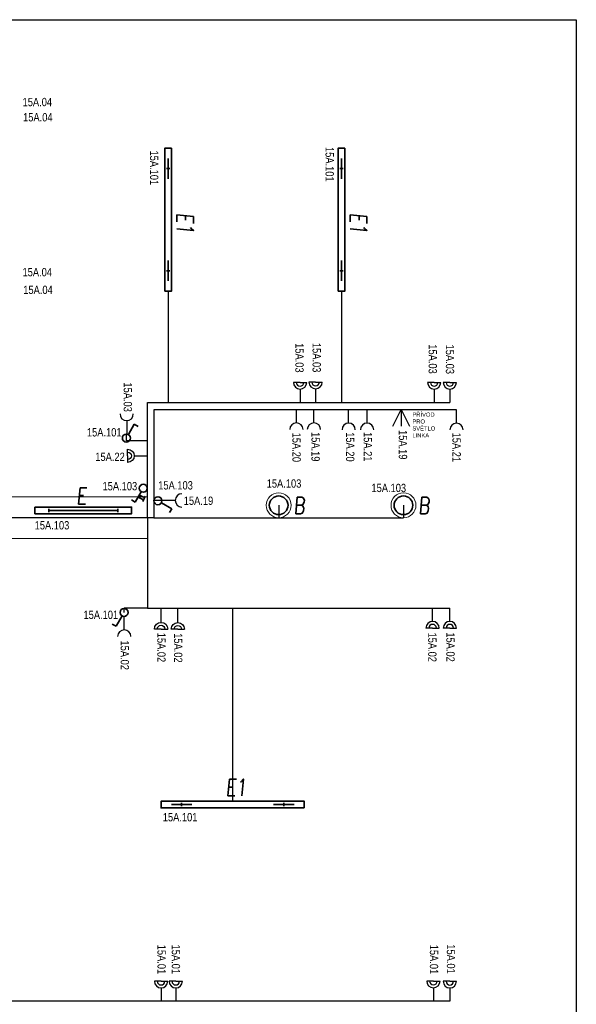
# Model space of a CAD drawing. Header units: millimetres. Extents: x 373037 to 693665, y 214892 to 273272.
# Tile 35 of 56: x 580927 to 587617, y 226731 to 238572. Entities that reach past the tile are written whole.
import ezdxf
from ezdxf.enums import TextEntityAlignment as Align

# ---------------------------------------------------------------- set-up
doc = ezdxf.new("R2010")
doc.units = ezdxf.units.MM
doc.header["$LTSCALE"] = 100
doc.layers.get('0').update_dxf_attribs({"linetype": 'CONTINUOUS'})
for name, color, linetype, lineweight in [('2DE_OBL', 91, 'CONTINUOUS', 35), ('2DE_OBL_L1', 91, 'CONTINUOUS', 35), ('CP_DETAL', 33, 'CONTINUOUS', 18), ('E_SVĚTLA POPIS', 130, 'CONTINUOUS', 30), ('E_VEDENÍ SILNOPROUD', 50, 'CONTINUOUS', 25), ('E_VYPINACE', 170, 'CONTINUOUS', 35), ('E_ZÁSUVKY POPIS', 111, 'CONTINUOUS', 30), ('E_ZÁSUVKY-DVOJITE', 7, 'CONTINUOUS', 30), ('E_ZÁSUVKY.OST.+VYVODY', 11, 'CONTINUOUS', 30), ('E_ŽLABY', 40, 'CONTINUOUS', 15), ('U1 LIGHTING', 10, 'CONTINUOUS', 35)]:
    doc.layers.add(name, color=color, linetype=linetype, lineweight=lineweight)
for name, color, linetype in [('E_RÁM', 253, 'CONTINUOUS'), ('PRIPOJKA 230V', 1, 'CONTINUOUS'), ('ŽLAB', 7, 'CONTINUOUS')]:
    doc.layers.add(name, color=color, linetype=linetype)
doc.styles.add('CP_ATTR', font='ROMANS.SHX')
doc.styles.add('CS-ROMANS', font='romans.shx', dxfattribs={"width": 0.75, "oblique": 5})
doc.styles.get("Standard").update_dxf_attribs({"font": 'arial.ttf'})

# ---------------------------------------------------------------- blocks, each defined once
blk = doc.blocks.new('A$C3423193F')
at = {"color": 1, "linetype": 'ByBlock'}
for p, q in [((80, 240), (0, 240)), ((80, 240), (160, 240)), ((80, 160), (80, 0))]:
    blk.add_line(p, q, dxfattribs=at)
for radius in [80, 45.2]:
    blk.add_arc((80, 240), radius, 180, 0, dxfattribs=at)
blk = doc.blocks.new('zasuvka_jednoducha')
at = {"color": 1, "lineweight": 30}
blk.add_line((19281, 12983), (19281, 13143), dxfattribs=at)
blk.add_arc((19281, 12903), 80, 0, 180, dxfattribs=at)
blk = doc.blocks.new('E')
at = {"layer": 'U1 LIGHTING', "style": 'CS-ROMANS', "oblique": 5, "width": 0.75}
blk.add_text('E', height=200, dxfattribs=at).set_placement((229480, 21709))
blk = doc.blocks.new('*U28', base_point=(57391, -22719))
at = {"lineweight": 30, "ltscale": 0.1}
for p, q in [((57291, -22519), (57391, -22719)), ((57391, -22719), (57391, -22519)), ((57391, -22719), (57491, -22519))]:
    blk.add_line(p, q, dxfattribs=at)
blk = doc.blocks.new('pripojka 230V')
at = {"layer": 'PRIPOJKA 230V', "color": 1, "xscale": -1}
blk.add_blockref('*U28', (0, -2, -40), dxfattribs=at)
blk = doc.blocks.new('*U30')
at = {"color": 0, "linetype": 'ByBlock'}
for p, q in [((24, 249.57), (96, 374.28)), ((96, 374.28), (143.56, 346.82))]:
    blk.add_line(p, q, dxfattribs=at)
blk.add_circle((0, 208), 48, dxfattribs=at)
blk = doc.blocks.new('prepinas-svetel-jednoduchy')
at = {"layer": 'E_VYPINACE', "rotation": 89.99999999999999}
blk.add_blockref('*U30', (208, 2), dxfattribs=at)
blk = doc.blocks.new('*U24')
at = {"color": 0, "linetype": 'ByBlock'}
for p, q in [((24, 249.57), (96, 374.28)), ((96, 374.28), (143.56, 346.82))]:
    blk.add_line(p, q, dxfattribs=at)
blk.add_circle((0, 208), 48, dxfattribs=at)
blk = doc.blocks.new('tlacitko_prepinac_svetla')
at = {"layer": 'E_VYPINACE'}
for points in [[(16875, 8774), (16940, 8744)], [(16888, 8798), (16951, 8769)], [(16930, 8722), (16960, 8787)]]:
    blk.add_lwpolyline(points, dxfattribs=at)
at = {"layer": 'E_VYPINACE', "rotation": 180}
blk.add_blockref('*U24', (16937, 9090), dxfattribs=at)
blk = doc.blocks.new('2DELLI009_CZ')
for p, q in [((-0.5, 0.1), (-0.5, -0.1)), ((-0.5, 0), (0.5, 0)), ((0.5, 0.1), (0.5, -0.1))]:
    blk.add_line(p, q)
blk.add_lwpolyline([(-0.7, 0.2), (0.7, 0.2), (0.7, -0.2), (-0.7, -0.2)], close=True)
at = {"linetype": 'ByBlock', "style": 'CP_ATTR', "flags": 9}
for tag, p in [('NAME', (-0.092, -0.018)), ('GROUP', (-0.092, -0.018)), ('NUMBER', (-0.092, -0.018)), ('PRODUCER', (-0.092, -0.018)), ('ARTICLE', (-0.092, -0.018)), ('CHARACTER', (-0.092, -0.018)), ('VOLTAGE', (-0.092, -0.019)), ('WEIGHT', (-0.092, -0.018)), ('OTHER', (-0.092, -0.018)), ('PRODUCT-TYPE', (-0.092, -0.019)), ('ORDER-NO', (-0.092, -0.019)), ('POWER', (-0.092, -0.019))]:
    blk.add_attdef(tag, text='', height=0.00005, dxfattribs=at).set_placement(p, align=Align.MIDDLE_LEFT)
blk = doc.blocks.new('2DELLI018_CZ')
for p, q in [((-0.5, 0.1), (-0.5, -0.1)), ((0.5, 0.1), (0.5, -0.1)), ((-0.6, 0), (-0.4, 0)), ((0.4, 0), (0.6, 0))]:
    blk.add_line(p, q)
blk.add_lwpolyline([(-0.7, 0.2), (0.7, 0.2), (0.7, -0.2), (-0.7, -0.2)], close=True)
at = {"linetype": 'ByBlock', "style": 'CP_ATTR', "flags": 9}
for tag, p in [('NAME', (-0.0919, -0.0183)), ('NUMBER', (-0.0919, -0.0185)), ('CHARACTER', (-0.0919, -0.0184)), ('PRODUCT-TYPE', (-0.0919, -0.0186)), ('ORDER-NO', (-0.0919, -0.0187)), ('OTHER', (-0.0918, -0.0183)), ('PRODUCER', (-0.0917, -0.0183)), ('ARTICLE', (-0.0916, -0.0183)), ('VOLTAGE', (-0.0916, -0.0185)), ('GROUP', (-0.0915, -0.0185)), ('WEIGHT', (-0.0915, -0.0184)), ('POWER', (-0.0915, -0.0187))]:
    blk.add_attdef(tag, text='', height=0.00005, dxfattribs=at).set_placement(p, align=Align.MIDDLE_LEFT)
blk = doc.blocks.new('E1')
at = {"layer": 'U1 LIGHTING', "style": 'CS-ROMANS', "oblique": 5, "width": 0.75}
blk.add_text('E1', height=200, dxfattribs=at).set_placement((229480, 21709))
blk = doc.blocks.new('2DELPH010_CZ')
blk.add_ellipse((0, 0), major_axis=(-0.053, 0.053), ratio=1, start_param=3.926991, end_param=10.210176)
at = {"layer": 'CP_DETAL'}
blk.add_ellipse((0, 0), major_axis=(-0.0707, 0.0707), ratio=1, start_param=3.926991, end_param=10.210176, dxfattribs=at)
at = {"linetype": 'ByBlock', "style": 'CP_ATTR', "flags": 9}
for tag in ['NAME', 'GROUP', 'NUMBER', 'PRODUCER', 'ARTICLE', 'PRODUCT-TYPE', 'ORDER-NO', 'CHARACTER', 'POWER', 'VOLTAGE', 'WEIGHT', 'OTHER']:
    blk.add_attdef(tag, text='', height=0.00000005, dxfattribs=at).set_placement((-0.0001, 0), align=Align.MIDDLE_LEFT)
blk = doc.blocks.new('B')
at = {"layer": 'U1 LIGHTING', "style": 'CS-ROMANS', "oblique": 5, "width": 0.75}
blk.add_text('B', height=200, dxfattribs=at).set_placement((229480, 21709))
blk = doc.blocks.new('*U186')
for p, q in [((0, -250), (0, 250)), ((0, 250), (6662.5, 250)), ((6662.5, 250), (6662.5, -250)), ((6662.5, -250), (0, -250))]:
    blk.add_line(p, q)
at = {"style": 'CP_ATTR', "flags": 9}
for tag in ['NAME', 'PRODUCER', 'PRODUCT-TYPE', 'ARTICLE', 'FLOW', 'NUMBER', 'SYSTEM', 'FORM', 'SIZE', 'OTHER']:
    blk.add_attdef(tag, (0, 0), '', height=0.0001, dxfattribs=at)

msp = doc.modelspace()

# ---------------------------------------------------------------- linework, layer by layer
at = {"layer": 'E_RÁM', "color": 252, "true_color": 0x939598}
msp.add_lwpolyline([(587617, 214892), (561037, 214892), (561037, 238572), (587617, 238572)], close=True, dxfattribs=at)
at = {"layer": 'E_VEDENÍ SILNOPROUD'}
for p, q in [((582710, 235307), (582710, 233970)), ((584794, 235307), (584794, 233970)), ((582465, 232582), (582465, 233970)), ((582465, 233970), (586097, 233970)), ((586177, 233881), (582540, 233881)), ((582540, 233881), (582540, 232582)), ((582212, 233507), (582212, 233590)), ((582465, 233507), (582212, 233507)), ((582636, 232791), (582540, 232791)), ((584040, 232732), (584040, 232582)), ((585540, 232732), (585540, 232582)), ((582540, 232582), (567001, 232582)), ((582465, 232582), (582465, 231495)), ((582540, 232582), (585540, 232582)), ((582465, 231495), (582181, 231495)), ((582181, 231444), (582181, 231495)), ((582465, 231495), (586097, 231495)), ((583487, 229172), (583487, 231495)), ((586097, 226770), (580827, 226770))]:
    msp.add_line(p, q, dxfattribs=at)

# ---------------------------------------------------------------- block references
at = {"rotation": 270}
for p in [(561108, 465729), (563192, 465729)]:
    msp.add_blockref('E1', p, dxfattribs=at)
msp.add_blockref('E1', (353925, 207530))
at = {"layer": '2DE_OBL', "xscale": 1228.571428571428, "yscale": 200, "zscale": 1000}
for p, rotation in [((582710, 236167), 89.99999999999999), ((584794, 236167), 89.99999999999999), ((583487, 229132), 180)]:
    msp.add_blockref('2DELLI018_CZ', p, dxfattribs=dict(at, rotation=rotation))
at = {"layer": '2DE_OBL', "xscale": 1500, "yscale": 1500, "zscale": 252.5252525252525}
for p in [(584040, 232732), (585540, 232732)]:
    msp.add_blockref('2DELPH010_CZ', p, dxfattribs=at)
at = {"layer": '2DE_OBL_L1', "xscale": 828.5714285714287, "yscale": 200, "zscale": 1000}
msp.add_blockref('2DELLI009_CZ', (581691, 232671), dxfattribs=at)
at = {"layer": 'E_VYPINACE'}
for p, rotation in [((582207, 233540), 270), ((582183, 231443), 89.99999999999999)]:
    msp.add_blockref('prepinas-svetel-jednoduchy', p, dxfattribs=dict(at, rotation=rotation))
at = {"layer": 'E_ZÁSUVKY-DVOJITE'}
for p in [(584217, 233970), (584404, 233973), (585829, 233970), (586017, 233970), (582547, 226768), (582723, 226768), (585819, 226770), (586017, 226767)]:
    msp.add_blockref('A$C3423193F', p, dxfattribs=at)
at = {"layer": 'E_ZÁSUVKY-DVOJITE', "xscale": -1}
for p, rotation in [((582464, 233407), 89.99999999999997), ((582547, 231484), 180), ((582748, 231482), 180)]:
    msp.add_blockref('A$C3423193F', p, dxfattribs=dict(at, rotation=rotation))
at = {"layer": 'E_ZÁSUVKY-DVOJITE', "rotation": 180}
for p in [(585970, 231495), (586177, 231495)]:
    msp.add_blockref('A$C3423193F', p, dxfattribs=at)
at = {"layer": 'E_ZÁSUVKY.OST.+VYVODY', "color": 1}
for name, p in [('zasuvka_jednoducha', (564972, 220740)), ('zasuvka_jednoducha', (565183, 220739)), ('zasuvka_jednoducha', (565600, 220738)), ('zasuvka_jednoducha', (565821, 220738)), ('zasuvka_jednoducha', (566896, 220737)), ('tlacitko_prepinac_svetla', (565476, 224055)), ('zasuvka_jednoducha', (562903, 218251))]:
    msp.add_blockref(name, p, dxfattribs=at)
at = {"layer": 'E_ZÁSUVKY.OST.+VYVODY', "rotation": 180}
msp.add_blockref('pripojka 230V', (585511, 233882), dxfattribs=at)
at = {"layer": 'E_ZÁSUVKY.OST.+VYVODY', "color": 1}
for p, rotation in [((601494, 246733), 180), ((595779, 213510), 89.99999999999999)]:
    msp.add_blockref('zasuvka_jednoducha', p, dxfattribs=dict(at, rotation=rotation))
at = {"layer": 'E_ŽLABY'}
for name, p in [('*U186', (575802, 232582)), ('B', (354739, 210920)), ('B', (356239, 210920))]:
    msp.add_blockref(name, p, dxfattribs=at)
at = {"layer": 'U1 LIGHTING'}
msp.add_blockref('E', (352129, 211035), dxfattribs=at)
at = {"layer": 'ŽLAB', "rotation": 180}
msp.add_blockref('prepinas-svetel-jednoduchy', (582588, 232789), dxfattribs=at)

# ---------------------------------------------------------------- texts
at = {"layer": 'E_SVĚTLA POPIS', "width": 0.8}
for p in [(582494, 236999), (584603, 237041)]:
    msp.add_text('15A.101', height=100, rotation=270, dxfattribs=at).set_placement(p)
for s, p in [('15A.101', (581735, 233560)), ('15A.103', (583896, 232944)), ('15A.103', (581923, 232912)), ('15A.103', (582592, 232922)), ('15A.103', (585155, 232891)), ('15A.103', (581107, 232442)), ('15A.101', (581694, 231365)), ('15A.101', (582647, 228931))]:
    msp.add_text(s, height=100, dxfattribs=at).set_placement(p)
at = {"layer": 'E_ZÁSUVKY POPIS', "width": 0.8}
for s, p in [('15A.04', (580962, 237532)), ('15A.04', (580968, 237349)), ('15A.04', (580961, 235486)), ('15A.04', (580970, 235273)), ('15A.22', (581836, 233265)), ('15A.19', (582899, 232737))]:
    msp.add_text(s, height=100, dxfattribs=at).set_placement(p)
for s, p in [('15A.03', (584240, 234682)), ('15A.03', (584447, 234685)), ('15A.03', (585842, 234668)), ('15A.03', (586049, 234665)), ('15A.03', (582177, 234210)), ('15A.20', (584205, 233606)), ('15A.19', (584434, 233613)), ('15A.20', (584850, 233611)), ('15A.21', (585062, 233613)), ('15A.19', (585484, 233637)), ('15A.21', (586129, 233606)), ('15A.02', (582581, 231199)), ('15A.02', (582782, 231194)), ('15A.02', (585837, 231202)), ('15A.02', (586055, 231204)), ('15A.02', (582141, 231106)), ('15A.01', (582583, 227447)), ('15A.01', (582755, 227449)), ('15A.01', (585857, 227447)), ('15A.01', (586061, 227452))]:
    msp.add_text(s, height=100, rotation=270, dxfattribs=at).set_placement(p)
at = {"layer": 'E_ZÁSUVKY POPIS', "insert": (585647, 233848), "char_height": 50, "attachment_point": 1}
msp.add_mtext_dynamic_manual_height_columns('PŘÍVOD PRO SVĚTLO\\PLINKA', width=210, gutter_width=12.5, heights=[0], dxfattribs=at)

doc.saveas('drawing.dxf')
